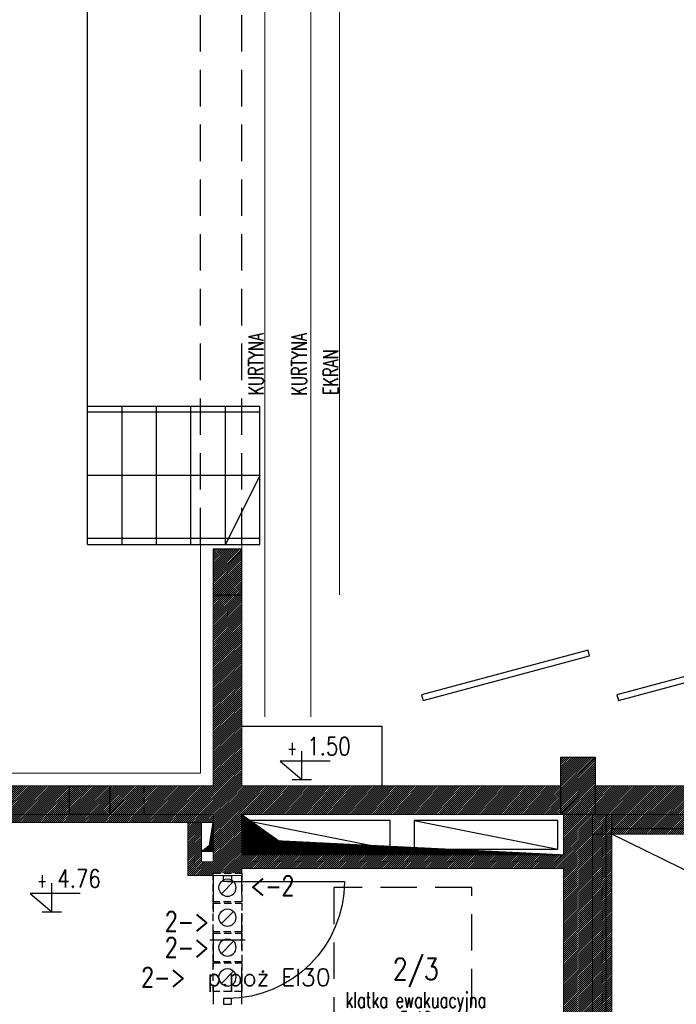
# Model space of a CAD drawing. Header units: inches. Extents: x 27484 to 71626, y -45113 to 39.
# Tile 192 of 256: x 35634 to 36206, y -25346 to -24490. Entities that reach past the tile are written whole.
import ezdxf
from ezdxf.enums import TextEntityAlignment as Align

# ---------------------------------------------------------------- set-up
doc = ezdxf.new("R2010")
doc.units = ezdxf.units.IN
doc.header["$LTSCALE"] = 50
doc.header["$MEASUREMENT"] = 0
doc.linetypes.add('DASHED2', pattern=[9.525, 6.35, -3.175])
doc.linetypes.add('HIDDEN', pattern=[0.375, 0.25, -0.125])
for name, color, linetype, lineweight in [('!urządzenia1', 1, 'Continuous', 5), ('!wymiary', 4, 'Continuous', 25), ('A-PRZERYW', 7, 'DASHED2', 18), ('A-SCIANY', 5, 'Continuous', 18), ('A-WID', 1, 'Continuous', 9), ('A-ść. istn.', 8, 'Continuous', 0), ('mat', 7, 'Continuous', 9), ('R-MET-DRZ', 7, 'Continuous', 15), ('rz_zelbet', 200, 'Continuous', 20)]:
    doc.layers.add(name, color=color, linetype=linetype, lineweight=lineweight)
for name, color, linetype in [('0-KOTEW-POZ', 7, 'Continuous'), ('A-rdzenie zelbetowe', 6, 'Continuous'), ('A-WID-CIENKI', 7, 'Continuous'), ('B-IWE-KAN', 7, 'Continuous'), ('dach-rynny', 3, 'Continuous'), ('KOTEW-POZ-OPIS', 2, 'Continuous'), ('KOTEW-POZ-OPIS1', 7, 'Continuous'), ('OPISY', 7, 'Continuous'), ('przebicia', 252, 'Continuous'), ('przebicia w scianach', 2, 'HIDDEN'), ('R-MET-IWE', 2, 'Continuous'), ('R-MET-POM-OPIS', 7, 'Continuous'), ('R-MET-POM-OPIS-NR', 2, 'Continuous'), ('R-MET-POM-OPIS-POM', 7, 'Continuous'), ('R-MET-POZ', 7, 'Continuous'), ('R-MET-POZ-OPIS', 2, 'Continuous'), ('rz_wentylacja', 10, 'Continuous'), ('S-DRZ-', 7, 'Continuous'), ('S-DRZ-O', 7, 'Continuous'), ('S-DRZ-SKRZYD', 5, 'Continuous'), ('S-DRZ-WEGAR', 7, 'Continuous')]:
    doc.layers.add(name, color=color, linetype=linetype)
doc.styles.add('MET_POM', font='simplex.shx')
doc.styles.add('MET_POZ', font='SIMPLEX')
doc.styles.add('opis', font='romans.shx', dxfattribs={"width": 0.7, "height": 50})
doc.styles.get("Standard").update_dxf_attribs({"font": 'romans.shx'})
pattern_1 = [(45, (31560.1443, -34930.5661), (-0.88388348, 0.88388348), [])]

# ---------------------------------------------------------------- blocks, each defined once
blk = doc.blocks.new('M-POZ10')
at = {"layer": '0-KOTEW-POZ'}
blk.add_line((-0.133, 0), (0.133, 0), dxfattribs=at)
blk.add_lwpolyline([(0.392, 0.253), (-0.3, 0.253), (0, 0), (0, 0.393)], dxfattribs=at)
at = {"layer": 'KOTEW-POZ-OPIS', "style": 'MET_POZ', "width": 0.6}
blk.add_attdef('+/-', text='', height=0.2, dxfattribs=at).set_placement((-0.068, 0.334), align=Align.RIGHT)
at = {"layer": 'KOTEW-POZ-OPIS', "style": 'MET_POZ', "width": 0.8}
blk.add_attdef('H', (0.075, 0.334), '', height=0.25, dxfattribs=at)
at = {"layer": 'KOTEW-POZ-OPIS1', "style": 'MET_POZ', "oblique": 5, "width": 0.8}
blk.add_attdef('TXT', text='', height=0.2, dxfattribs=at).set_placement((0.075, 0.629), align=Align.CENTER)
at = {"layer": 'KOTEW-POZ-OPIS1', "style": 'MET_POZ'}
blk.add_attdef('XH', (0.075, 0.031), '', height=0.2, dxfattribs=at)
blk = doc.blocks.new('A$C69E27E1D')
at = {"layer": '!wymiary', "ltscale": 0.1}
for points in [[(170.23, -86.85), (315.12, -125.68), (313.83, -130.51), (168.94, -91.68), (170.23, -86.85)], [(340.23, -86.85), (485.12, -125.68), (483.83, -130.51), (338.94, -91.68), (340.23, -86.85)]]:
    blk.add_lwpolyline(points, dxfattribs=at)
blk = doc.blocks.new('MPOM0239')
at = {"layer": 'R-MET-POM-OPIS', "style": 'MET_POM', "width": 0.7}
for tag, p in [('POS', (0, -0.225)), ('ARE', (0, -0.49))]:
    blk.add_attdef(tag, text='', height=0.2, dxfattribs=at).set_placement(p, align=Align.CENTER)
at = {"layer": 'R-MET-POM-OPIS', "style": 'MET_POM', "width": 0.7, "flags": 1}
blk.add_attdef('UNI', (0.246, -0.49), '', height=0.2, dxfattribs=at)
at = {"layer": 'R-MET-POM-OPIS-NR', "style": 'MET_POM', "width": 0.8}
blk.add_attdef('NR', text='', height=0.2, dxfattribs=at).set_placement((-0.003, 0.269), align=Align.CENTER)
at = {"layer": 'R-MET-POM-OPIS-POM', "style": 'MET_POM', "width": 0.7}
blk.add_attdef('POM', text='', height=0.2, dxfattribs=at).set_placement((0, 0.022), align=Align.CENTER)
blk = doc.blocks.new('IWE0W')
at = {"layer": 'B-IWE-KAN'}
blk.add_lwpolyline([(0.854, 0.854, -1), (0.146, 0.146), (0.854, 0.854, 1), (0.146, 0.146)], format="xyb", dxfattribs=at)
blk = doc.blocks.new('A$C0BC40F88')
at = {"layer": 'S-DRZ-'}
blk.add_arc((5.1, 101.8), 101.8, 270, 0, dxfattribs=at)
at = {"layer": 'S-DRZ-O'}
blk.add_line((56, 117.22), (56, 86.38), dxfattribs=at)
at = {"layer": 'S-DRZ-SKRZYD'}
blk.add_line((5.1, 101.8), (5.1, 0), dxfattribs=at)
at = {"layer": 'S-DRZ-WEGAR'}
for points in [[(0, 98.23), (5.1, 98.23), (5.1, 105.37), (0, 105.37)], [(106.9, 105.37), (112, 105.37), (112, 98.23), (106.9, 98.23)]]:
    blk.add_lwpolyline(points, close=True, dxfattribs=at)

msp = doc.modelspace()

# ---------------------------------------------------------------- hatches: boundary and pattern name
at = {"layer": 'A-ść. istn.', "ltscale": 0.1}
h = msp.add_hatch(dxfattribs=at)
h.set_pattern_fill('ANSI31', color=256, scale=10)
h.set_pattern_definition(pattern_1)
h.paths.add_polyline_path([(36544.68812, -24683.4604), (36524.53793, -24683.4807), (36524.53793, -24924.96968), (36544.68812, -24924.96968)])
h.paths.add_polyline_path([(36544.68812, -24924.96968), (36524.53793, -24924.96968), (36524.53793, -25155.96968), (36544.68812, -25155.96968)])
h.paths.add_polyline_path([(36544.68812, -25155.96968), (36454.98246, -25155.96968), (36454.98246, -25168.46968), (36544.68812, -25168.46968)])
h.paths.add_polyline_path([(36544.68812, -25168.46968), (36454.98246, -25168.46968), (36454.98246, -25180.96968), (36544.68812, -25180.96968)])
h.paths.add_polyline_path([(36119.98246, -25130.96968), (36104.98246, -25130.96968), (36104.98246, -25155.96968), (36104.98246, -25168.46968), (36119.98246, -25168.46968)])
h.paths.add_polyline_path([(36134.98246, -25130.96968), (36119.98246, -25130.96968), (36119.98246, -25168.46968), (36134.98246, -25168.46968)])
h.paths.add_polyline_path([(36134.98246, -25168.46968), (36119.98246, -25168.46968), (36119.98246, -25180.96968), (36134.98246, -25180.96968)])
h.paths.add_polyline_path([(36119.98246, -25168.46968), (36104.98246, -25168.46968), (36104.98246, -25180.96968), (36119.98246, -25180.96968)])
h = msp.add_hatch(dxfattribs=at)
h.set_pattern_fill('ANSI31', color=256, scale=10)
h.set_pattern_definition(pattern_1)
h.paths.add_polyline_path([(35802.48246, -24989.96968), (35827.48246, -24989.96968), (35827.48246, -24949.96968), (35802.48246, -24949.96968)])
h = msp.add_hatch(dxfattribs=at)
h.set_pattern_fill('ANSI31', color=256, scale=10)
h.set_pattern_definition(pattern_1)
h.paths.add_polyline_path([(35814.98246, -24989.96968), (35802.48246, -24989.96968), (35802.48246, -25029.99557), (35814.98246, -25029.99567)])
h.paths.add_polyline_path([(35827.48246, -24989.96968), (35814.98246, -24989.96968), (35814.98246, -25029.99567), (35827.48246, -25029.99577)])
h.paths.add_polyline_path([(35827.48246, -25029.99577), (35814.98246, -25029.99567), (35814.98246, -25168.46968), (36104.98246, -25168.46968), (36104.98246, -25155.96968), (35827.48246, -25155.96968)])
h = msp.add_hatch(dxfattribs=at)
h.set_pattern_fill('ANSI31', color=256, scale=10)
h.set_pattern_definition(pattern_1)
h.paths.add_polyline_path([(35509.98246, -25155.96968), (35344.48246, -25155.96968), (35344.48246, -25168.46968), (35509.98246, -25168.46968)])
h.paths.add_polyline_path([(35509.98246, -25168.46968), (35344.48246, -25168.46968), (35344.48246, -25180.96968), (35509.98246, -25180.96968)])
h.paths.add_polyline_path([(35339.48246, -25168.46968), (35344.48246, -25168.46968), (35344.48246, -25155.96968), (35319.48246, -25155.96968), (35319.48246, -25168.46968), (35324.48246, -25168.46968, -0.198912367), (35326.67916, -25163.16638, -0.668178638)])
h.paths.add_polyline_path([(35318.48246, -25155.96968), (35293.48246, -25155.96968), (35293.48246, -25168.46968), (35298.48246, -25168.46968, -0.198912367), (35300.67916, -25163.16638, -0.668178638), (35313.48246, -25168.46968), (35318.48246, -25168.46968)])
h.paths.add_polyline_path([(35318.48246, -25168.46968), (35313.48246, -25168.46968, -0.198912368), (35311.28576, -25173.77298, -0.668178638), (35298.48246, -25168.46968), (35293.48246, -25168.46968), (35293.48246, -25180.96968), (35318.48246, -25180.96968)])
h.paths.add_polyline_path([(35344.48246, -25168.46968), (35339.48246, -25168.46968, -0.198912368), (35337.28576, -25173.77298, -0.668178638), (35324.48246, -25168.46968), (35319.48246, -25168.46968), (35319.48246, -25180.96968), (35344.48246, -25180.96968)])
h.paths.add_polyline_path([(35677.48246, -25155.96968), (35509.98246, -25155.96968), (35509.98246, -25168.46968), (35677.48246, -25168.46968)])
h.paths.add_polyline_path([(35677.48246, -25168.46968), (35509.98246, -25168.46968), (35509.98246, -25180.96968), (35677.48246, -25180.96968)])
h.paths.add_polyline_path([(35742.48246, -25168.46968), (35712.48246, -25168.46968), (35712.48246, -25180.96968), (35742.48246, -25180.96968)])
h.paths.add_polyline_path([(35742.48246, -25155.96968), (35712.48246, -25155.96968), (35712.48246, -25168.46968), (35742.48246, -25168.46968)])
h.paths.add_polyline_path([(35814.98246, -25029.99567), (35802.48246, -25029.99557), (35802.48246, -25155.96968), (35742.48246, -25155.96968), (35742.48246, -25168.46968), (35814.98246, -25168.46968)])
h.paths.add_polyline_path([(35814.98246, -25168.46968), (35742.48246, -25168.46968), (35742.48246, -25180.96968), (35802.48246, -25180.96968), (35802.48246, -25187.96968), (35802.48246, -25212.96968), (35802.48246, -25221.96968), (35792.48246, -25221.96968), (35792.48246, -25187.96968), (35780.48246, -25187.96968), (35780.48246, -25233.96968), (35802.48246, -25233.96968), (35802.48246, -25231.96968), (35814.98246, -25231.96968)])
h = msp.add_hatch(dxfattribs=at)
h.set_pattern_fill('ANSI31', color=256, scale=10)
h.set_pattern_definition(pattern_1)
h.paths.add_polyline_path([(35677.48246, -25155.96968), (35712.48246, -25155.96968), (35712.48246, -25180.96968), (35677.48246, -25180.96968)])
h = msp.add_hatch(dxfattribs=at)
h.set_pattern_fill('ANSI31', color=256, scale=10)
h.set_pattern_definition(pattern_1)
h.paths.add_polyline_path([(36561.81577, -25168.46968), (36556.77822, -25168.46968), (36556.77822, -25180.96968), (36149.48246, -25180.96968), (36149.48246, -25197.96968), (36561.81577, -25197.96968)])
h.paths.add_polyline_path([(36454.98246, -25168.46968), (36134.98246, -25168.46968), (36134.98246, -25180.96968), (36454.98246, -25180.96968)])
h.paths.add_polyline_path([(36454.98246, -25155.96968), (36134.98246, -25155.96968), (36134.98246, -25168.46968), (36454.98246, -25168.46968)])
h = msp.add_hatch(dxfattribs=at)
h.set_pattern_fill('ANSI31', color=256, scale=10)
h.set_pattern_definition(pattern_1)
h.paths.add_polyline_path([(36119.98246, -25180.96968), (36107.48246, -25180.96968), (36107.48246, -25215.96968), (35827.48246, -25215.96968), (35827.48246, -25180.96968), (36104.98246, -25180.96968), (36104.98246, -25168.46968), (35814.98246, -25168.46968), (35814.98246, -25231.96968), (35827.48246, -25231.96968), (35827.48246, -25227.96968), (36107.48246, -25227.96968), (36107.48246, -25373.46968), (36119.98246, -25373.46968)])
h.paths.add_polyline_path([(36132.48246, -25180.96968), (36119.98246, -25180.96968), (36119.98246, -25373.46968), (36132.48246, -25373.46968)])
h = msp.add_hatch(dxfattribs=at)
h.set_pattern_fill('ANSI31', color=256, scale=10)
h.set_pattern_definition(pattern_1)
h.paths.add_polyline_path([(34554.98246, -25180.96968), (34554.98246, -25187.96968), (35509.98246, -25187.96968), (35509.98246, -25180.96968)])
h.paths.add_polyline_path([(35802.48246, -25187.96968), (35802.48246, -25180.96968), (35509.98246, -25180.96968), (35509.98246, -25187.96968)])
h = msp.add_hatch(dxfattribs=at)
h.set_pattern_fill('ANSI31', color=256, scale=10)
h.paths.add_polyline_path([(36149.48246, -25180.96968), (36132.48246, -25180.96968), (36132.48246, -25887.96968), (36149.48246, -25887.96968)])
at = {"layer": 'przebicia', "ltscale": 0.1}
h = msp.add_hatch(dxfattribs=at)
h.set_pattern_fill('ANSI31', color=256, style=0)
h.set_pattern_definition([(45, (0, 2389.68421), (-0.08838834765, 0.08838834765), [])])
h.paths.add_polyline_path([(35831.48246, -25185.96968), (35834.5538, -25185.96968), (35827.48246, -25180.96968), (35827.48246, -25215.96968), (36107.48246, -25215.96968), (36006.04722, -25210.96968), (35977.48246, -25210.96968), (35977.48246, -25209.56165), (35956.48246, -25208.52651), (35956.48246, -25210.96968), (35831.48246, -25210.96968)])
h.paths.add_polyline_path([(35835.76518, -25186.82622), (35831.48246, -25185.96968), (35831.48246, -25210.96968), (35956.48246, -25210.96968), (35940.27111, -25207.72741), (35859.70881, -25203.75629)], flags=17)
h.paths.add_polyline_path([(35940.27111, -25207.72741), (35956.48246, -25210.96968), (35956.48246, -25208.52651)], flags=16)
h.paths.add_polyline_path([(36006.04722, -25210.96968), (35977.48246, -25209.56165), (35977.48246, -25210.96968)], flags=17)
h = msp.add_hatch(dxfattribs=at)
h.set_pattern_fill('ANSI31', color=256, style=0)
h.set_pattern_definition([(45, (-6e-08, 9415.09639), (-0.08838834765, 0.08838834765), [])])
h.paths.add_polyline_path([(35802.48246, -25212.96968), (35792.48246, -25212.96968), (35799.17209, -25207.86109), (35802.48246, -25187.96968)])

# ---------------------------------------------------------------- linework, layer by layer
at = {"layer": '!urządzenia1', "color": 2}
msp.add_line((35912.48246, -23839.96968), (35912.48246, -24989.96968), dxfattribs=at)
for points in [[(35847.48246, -25095.96968), (35847.48246, -23733.96968)], [(35887.48246, -25095.96968), (35887.48246, -23733.96968)]]:
    msp.add_lwpolyline(points, dxfattribs=at)
at = {"layer": 'A-PRZERYW', "lineweight": -3, "ltscale": 0.1}
for p, q in [((35791.48246, -24945.96968), (35791.48246, -23883.96968)), ((35827.48246, -24945.96968), (35827.48246, -23883.96968)), ((35802.48246, -25233.96968), (35802.48246, -25345.96968)), ((35827.48246, -25345.96968), (35827.48246, -25233.96968))]:
    msp.add_line(p, q, dxfattribs=at)
msp.add_lwpolyline([(35907.48246, -25394.46968), (36027.48246, -25394.46968), (36027.48246, -25244.46968), (35907.48246, -25244.46968)], close=True, dxfattribs=at)
at = {"layer": 'A-rdzenie zelbetowe', "ltscale": 0.1}
for points in [[(35802.48246, -24989.96968), (35827.48246, -24989.96968), (35827.48246, -24949.96968), (35802.48246, -24949.96968)], [(36104.98246, -25130.96968), (36134.98246, -25130.96968), (36134.98246, -25180.96968), (36104.98246, -25180.96968)], [(35677.48246, -25155.96968), (35712.48246, -25155.96968), (35712.48246, -25180.96968), (35677.48246, -25180.96968)]]:
    msp.add_lwpolyline(points, close=True, dxfattribs=at)
at = {"layer": 'A-SCIANY', "ltscale": 3}
for p, q in [((35791.48246, -24945.96968), (35791.48246, -25144.96968)), ((35827.48246, -24945.96968), (35802.48246, -24945.96968)), ((35827.48246, -24945.96968), (35802.48246, -24945.96968)), ((35827.48246, -25155.96968), (35827.48246, -24945.96968)), ((34652.37341, -25144.96968), (35791.48246, -25144.96968)), ((35827.48246, -25155.96968), (36104.98246, -25155.96968)), ((36134.98246, -25155.96968), (36524.53793, -25155.96968)), ((35827.48246, -25180.96968), (36107.48246, -25180.96968)), ((35827.48246, -25215.96968), (35827.48246, -25180.96968)), ((36107.48246, -25215.96968), (36107.48246, -25180.96968)), ((34152.48246, -25187.96968), (35780.48246, -25187.96968)), ((35780.48246, -25233.96968), (35780.48246, -25187.96968)), ((35792.48246, -25221.96968), (35792.48246, -25187.96968)), ((35792.48246, -25187.96968), (35802.48246, -25187.96968)), ((35802.48246, -25221.96968), (35802.48246, -25187.96968)), ((36132.48246, -25197.96968), (36561.81577, -25197.96968)), ((36149.48246, -25887.96968), (36149.48246, -25197.96968)), ((35827.48246, -25215.96968), (36107.48246, -25215.96968)), ((35792.48246, -25221.96968), (35802.48246, -25221.96968)), ((35827.48246, -25233.96968), (35827.48246, -25227.96968)), ((35827.48246, -25233.96968), (35827.48246, -25227.96968)), ((35827.48246, -25227.96968), (36107.48246, -25227.96968)), ((36107.48246, -26020.96968), (36107.48246, -25227.96968)), ((35780.48246, -25233.96968), (35802.48246, -25233.96968)), ((35802.48246, -25233.96968), (35827.48246, -25233.96968))]:
    msp.add_line(p, q, dxfattribs=at)
for points in [[(35827.48246, -24945.96968), (35802.48246, -24945.96968), (35802.48246, -24945.96968), (35791.48246, -24945.96968)], [(36104.98246, -25155.96968), (36104.98246, -25130.96968), (36134.98246, -25130.96968), (36134.98246, -25155.96968)]]:
    msp.add_lwpolyline(points, dxfattribs=at)
at = {"layer": 'A-WID', "lineweight": -2}
for p, q in [((35831.48246, -25185.96968), (35956.48246, -25210.96968)), ((35977.48246, -25185.96968), (36102.48246, -25210.96968)), ((35802.48246, -25212.96968), (35792.48246, -25212.96968))]:
    msp.add_line(p, q, dxfattribs=at)
for points in [[(35831.48246, -25210.96968), (35956.48246, -25210.96968), (35956.48246, -25185.96968), (35831.48246, -25185.96968)], [(35977.48246, -25210.96968), (36102.48246, -25210.96968), (36102.48246, -25185.96968), (35977.48246, -25185.96968)]]:
    msp.add_lwpolyline(points, close=True, dxfattribs=at)
at = {"layer": 'A-WID-CIENKI'}
for p, q in [((35693.18397, -24945.96968), (35693.18397, -23883.96968)), ((35843.18397, -24825.96968), (35693.18397, -24825.96968)), ((35693.18397, -24945.96968), (35693.18397, -24825.96968)), ((35723.18397, -24945.96968), (35723.18397, -24825.96968)), ((35753.18397, -24945.96968), (35753.18397, -24825.96968)), ((35783.18397, -24945.96968), (35783.18397, -24825.96968)), ((35813.18397, -24945.96968), (35813.18397, -24825.96968)), ((35843.18397, -24945.96968), (35843.18397, -24825.96968)), ((35843.18397, -24830.96968), (35693.18397, -24830.96968)), ((35843.18397, -24885.96968), (35693.18397, -24885.96968)), ((35843.18397, -24885.96968), (35813.18397, -24945.96968)), ((35843.18397, -24940.96968), (35693.18397, -24940.96968)), ((35693.18397, -24945.96968), (35843.18397, -24945.96968)), ((35827.48246, -25103.96968), (35949.48246, -25103.96968)), ((35949.48246, -25155.96968), (35949.48246, -25103.96968))]:
    msp.add_line(p, q, dxfattribs=at)
at = {"layer": 'dach-rynny', "ltscale": 0.1}
msp.add_line((36577.48246, -25408.25071), (36149.48246, -25197.96968), dxfattribs=at)
at = {"layer": 'mat'}
for p, q in [((35802.48246, -24949.96968), (35802.48246, -25155.96968)), ((34164.48246, -25155.96968), (35802.48246, -25155.96968)), ((34152.48246, -25180.96968), (35802.48246, -25180.96968)), ((36132.48246, -25180.96968), (36544.68812, -25180.96968)), ((36132.48246, -25180.96968), (36132.48246, -26045.96968))]:
    msp.add_line(p, q, dxfattribs=at)
at = {"layer": 'mat', "ltscale": 0.1}
for p, q in [((35802.48246, -25187.96968), (35802.48246, -25180.96968)), ((35780.48246, -25187.96968), (35792.48246, -25187.96968))]:
    msp.add_line(p, q, dxfattribs=at)
at = {"layer": 'mat', "lineweight": -3}
for p, q in [((36144.48246, -25887.96968), (36144.48246, -25180.96968)), ((36149.48246, -25192.96968), (36556.77822, -25192.96968)), ((36149.48246, -25197.96968), (36149.48246, -25192.96968))]:
    msp.add_line(p, q, dxfattribs=at)
at = {"layer": 'przebicia', "ltscale": 0.1}
for points in [[(35827.48246, -25180.96968), (35859.70881, -25203.75629), (36107.48246, -25215.96968)], [(35802.48246, -25212.96968), (35792.48246, -25212.96968), (35799.17209, -25207.86109), (35802.48246, -25187.96968), (35802.48246, -25212.96968)]]:
    msp.add_lwpolyline(points, dxfattribs=at)
at = {"layer": 'przebicia w scianach', "ltscale": 0.5}
for p, q in [((35712.48246, -25180.96968), (35712.48246, -25155.96968)), ((35742.48246, -25180.96968), (35742.48246, -25155.96968))]:
    msp.add_line(p, q, dxfattribs=at)
at = {"layer": 'rz_wentylacja', "linetype": 'DASHED2', "ltscale": 0.02}
for points in [[(35802.48246, -25231.96968), (35827.48246, -25231.96968), (35827.48246, -25256.96968), (35802.48246, -25256.96968)], [(35802.48246, -25257.96968), (35827.48246, -25257.96968), (35827.48246, -25282.96968), (35802.48246, -25282.96968)], [(35802.48246, -25283.96968), (35827.48246, -25283.96968), (35827.48246, -25308.96968), (35802.48246, -25308.96968)], [(35802.48246, -25309.96968), (35827.48246, -25309.96968), (35827.48246, -25334.96968), (35802.48246, -25334.96968)]]:
    msp.add_lwpolyline(points, close=True, dxfattribs=at)

# ---------------------------------------------------------------- block references
at = {"extrusion": (0, 0, -1), "xscale": 15, "yscale": 15, "zscale": -15, "rotation": 270}
for p in [(-35822.48246, -25236.96968), (-35822.48246, -25262.96968), (-35822.48246, -25288.96968), (-35822.48246, -25314.96968)]:
    msp.add_blockref('IWE0W', p, dxfattribs=at)
at = {"layer": 'R-MET-DRZ', "xscale": -1, "rotation": 90}
msp.add_blockref('A$C0BC40F88', (35916.78245, -25233.96968), dxfattribs=at)
at = {"layer": 'R-MET-POM-OPIS'}
ref = msp.add_blockref('MPOM0239', (35979.03006, -25350.48723), dxfattribs=dict(at, xscale=67.20000000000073, yscale=67.20000000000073, zscale=67.20000000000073))
ref.add_attrib('NR', '2/3', dxfattribs={"layer": 'R-MET-POM-OPIS-NR', "height": 18.816, "style": 'MET_POM', "width": 0.8}).set_placement((35978.83971, -25324.69099), align=Align.CENTER)
ref.add_attrib('ARE', '5,40', dxfattribs={"height": 13.44, "style": 'MET_POM', "width": 0.7}).set_placement((35979.03006, -25365.60546), align=Align.CENTER)
ref.add_attrib('POM', 'klatka ewakuacyjna', dxfattribs={"layer": 'R-MET-POM-OPIS-POM', "height": 13.44, "style": 'MET_POM', "width": 0.7}).set_placement((35979.03006, -25348.98718), align=Align.CENTER)
at = {"layer": 'R-MET-POZ'}
ref = msp.add_blockref('M-POZ10', (35879.63267, -25150.44745), dxfattribs=dict(at, xscale=63, yscale=63, zscale=63, rotation=359.9999999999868))
ref.add_attrib('+/-', '+', dxfattribs={"layer": 'R-MET-POZ-OPIS', "height": 12.6, "style": 'MET_POZ', "width": 0.6}).set_placement((35875.3286, -25129.41251), align=Align.RIGHT)
ref.add_attrib('H', '1.50', (35884.36819, -25129.41251), dxfattribs={"layer": 'R-MET-POZ-OPIS', "height": 15.75, "style": 'MET_POZ', "width": 0.8})
ref = msp.add_blockref('M-POZ10', (35662.11589, -25265.49067), dxfattribs=dict(at, xscale=63, yscale=63, zscale=63, rotation=359.9999999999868))
ref.add_attrib('+/-', '+', dxfattribs={"layer": 'R-MET-POZ-OPIS', "height": 12.6, "style": 'MET_POZ', "width": 0.6}).set_placement((35657.81181, -25244.45573), align=Align.RIGHT)
ref.add_attrib('H', '4.76', (35666.85141, -25244.45573), dxfattribs={"layer": 'R-MET-POZ-OPIS', "height": 15.75, "style": 'MET_POZ', "width": 0.8})
at = {"layer": 'rz_zelbet', "ltscale": 0.1, "xscale": -1, "rotation": 180}
msp.add_blockref('A$C69E27E1D', (35814.98246, -25168.46968), dxfattribs=at)

# ---------------------------------------------------------------- texts
at = {"layer": 'A-WID', "ltscale": 5, "char_height": 13.145415, "width": 340.9379121, "attachment_point": 1, "rotation": 90, "style": 'opis'}
for s, insert in [('KURTYNA', (35833.22047, -24816.43147)), ('KURTYNA', (35870.77152, -24816.48005)), ('EKRAN', (35898.22047, -24816.13838))]:
    msp.add_mtext(s, dxfattribs=dict(at, insert=insert))
at = {"layer": 'OPISY', "insert": (35797.31144, -25314.98774), "char_height": 15, "width": 746.844025, "attachment_point": 1}
msp.add_mtext('p.poż {\\C2;EI30}', dxfattribs=at)
at = {"layer": 'R-MET-IWE', "width": 0.75}
for tag, p in [('<-2', (35853.93012, -25242.75701)), ('2->', (35779.70734, -25273.83726)), ('2->', (35779.70734, -25296.33791)), ('2->', (35759.1446, -25322.33791))]:
    msp.add_attdef(tag, text='.', height=17, dxfattribs=at).set_placement(p, align=Align.MIDDLE)

doc.saveas('drawing.dxf')
